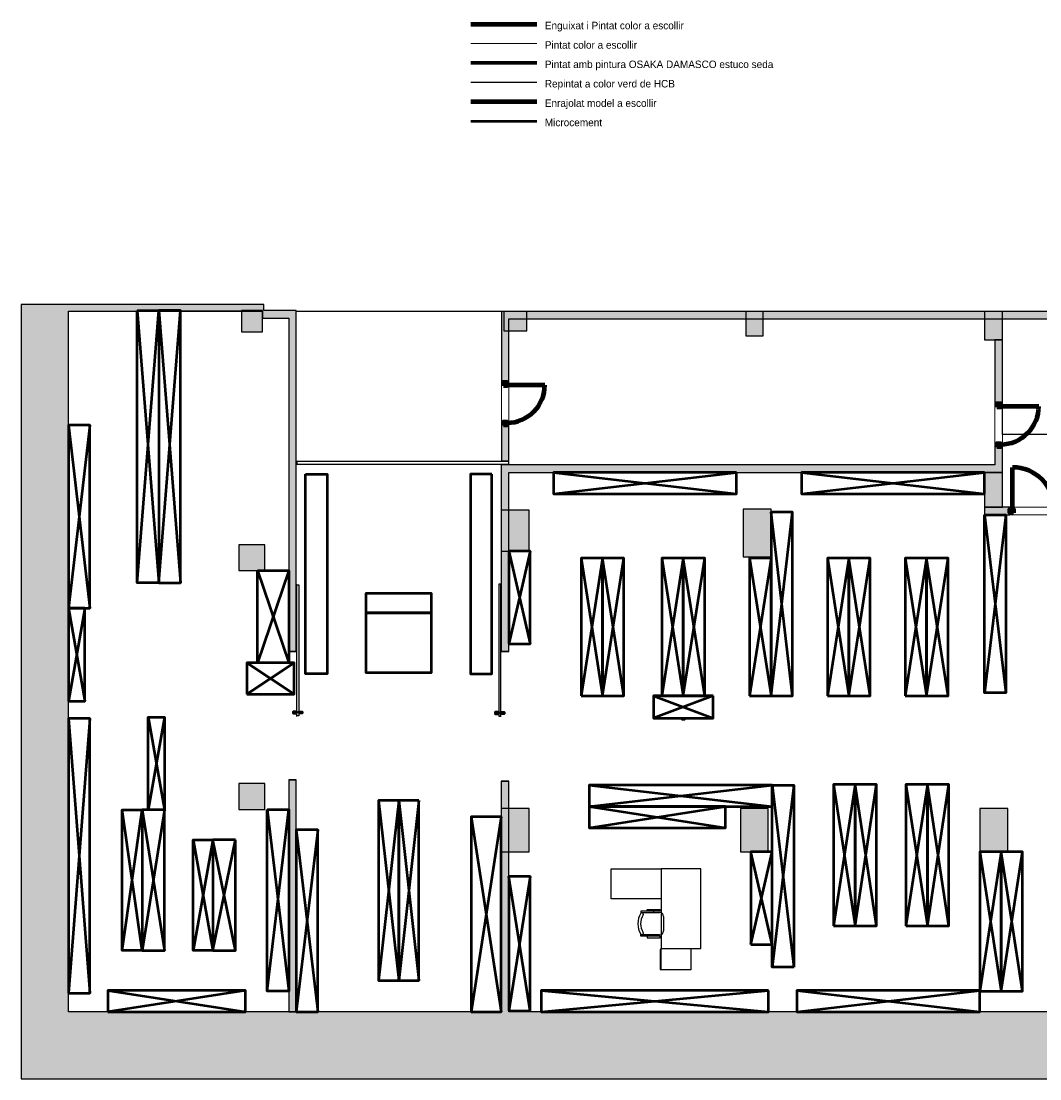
# Model space of a CAD drawing. Header units: metres. Extents: x -1 to 438, y -6 to 34.
# Tile 2 of 4: x 391 to 412, y 13 to 34. Entities that reach past the tile are written whole.
import ezdxf

# ---------------------------------------------------------------- set-up
doc = ezdxf.new("R2010")
doc.units = ezdxf.units.M
doc.linetypes.add('CONTINUA', pattern=[0])
doc.linetypes.add('VERDECKT', pattern=[9.525, 6.35, -3.175])
for name, color, linetype, lineweight in [('3D PS-2 MUR', 7, 'CONTINUA', 25), ('3D PS-2 MUR NOUS', 7, 'CONTINUA', 25), ('3D PS-2 PILARS', 7, 'CONTINUA', 25), ('LEGENDA  REVESTIMENT  text', 7, 'CONTINUA', 25), ('LEGENDA  REVESTIMENT enrajorat (Roig)', 7, 'CONTINUA', 25), ('LEGENDA  REVESTIMENT microcement  (Blau clar)', 7, 'CONTINUA', 25), ('LEGENDA  REVESTIMENT pintat (blau fosc)', 7, 'CONTINUA', 25), ('LEGENDA  REVESTIMENT pintat verd (verd)', 7, 'CONTINUA', 25), ('LEGENDA  REVESTIMENT repintat  (Groc)', 7, 'CONTINUA', 25), ('LEGENDA REVESTIMENT  enguixat i pintat (lila)', 7, 'CONTINUA', 25), ('PS -2  MOBLES', 7, 'CONTINUA', 25), ('PS-2  REVESTIMENT pintat (blau fosc)', 7, 'CONTINUA', 25), ('PS-2 ESCALES 2D', 7, 'CONTINUA', 25)]:
    doc.layers.add(name, color=color, linetype=linetype, lineweight=lineweight)
doc.styles.add('Century Gothic', font='txt')

msp = doc.modelspace()

# ---------------------------------------------------------------- hatches: boundary and pattern name
at = {"layer": '3D PS-2 MUR', "linetype": 'CONTINUA', "lineweight": 18, "true_color": 0xa0a0a0, "transparency": 33554687}
for points in [[(391.15, 28.364), (391.15, 12.841), (392.1, 12.841), (392.1, 28.364)], [(396.016, 28.364), (392.1, 28.364), (392.1, 28.234), (396.016, 28.234)], [(396.666, 28.244), (396.016, 28.244), (396.016, 28.234), (395.986, 28.234), (395.986, 28.094), (396.666, 28.094)], [(421.006, 28.228), (400.779, 28.228), (400.779, 28.078), (412.466, 28.078), (412.466, 28.08), (412.616, 28.08), (412.616, 28.078), (421.006, 28.078)], [(396.666, 21.41), (396.666, 28.094), (396.516, 28.094), (396.516, 21.41)], [(400.929, 26.806), (400.929, 28.078), (400.779, 28.078), (400.779, 26.806)], [(410.826, 26.381), (410.826, 27.658), (410.676, 27.658), (410.676, 26.381)], [(400.929, 25.23), (400.929, 25.945), (400.779, 25.945), (400.779, 25.23)], [(410.826, 25.151), (410.826, 25.511), (410.676, 25.511), (410.676, 25.151)], [(400.776, 25.001), (410.826, 25.001), (410.826, 25.151), (400.776, 25.151)], [(400.926, 25.001), (400.776, 25.001), (400.776, 21.411), (400.926, 21.411)], [(410.976, 24.301), (410.466, 24.301), (410.466, 24.151), (410.976, 24.151)], [(396.666, 14.181), (396.666, 18.833), (396.516, 18.833), (396.516, 14.181)], [(400.926, 14.181), (400.926, 18.811), (400.776, 18.811), (400.776, 14.181)], [(392.1, 12.841), (423.658, 12.841), (423.936, 14.181), (392.1, 14.181)]]:
    msp.add_hatch(color=253, dxfattribs=at).paths.add_polyline_path(points)
at = {"layer": '3D PS-2 PILARS', "linetype": 'CONTINUA', "lineweight": 18, "transparency": 33554687}
for points in [[(395.566, 27.82), (395.986, 27.82), (395.986, 28.245), (395.928, 28.245), (395.566, 28.245)], [(400.929, 27.839), (401.289, 27.839), (401.289, 28.229), (400.928, 28.229), (400.928, 28.228), (400.829, 28.228), (400.829, 27.839), (400.929, 27.839)], [(405.681, 27.738), (406.025, 27.738), (406.025, 28.228), (405.681, 28.228)], [(410.466, 27.658), (410.826, 27.658), (410.826, 28.228), (410.466, 28.228)], [(410.466, 24.301), (410.826, 24.301), (410.826, 25.001), (410.466, 25.001)], [(400.777, 23.421), (401.336, 23.421), (401.336, 24.241), (400.926, 24.241), (400.926, 24.241), (400.776, 24.241), (400.776, 24.24), (400.777, 24.24)], [(405.628, 23.31), (406.188, 23.31), (406.188, 24.26), (405.628, 24.26)], [(395.516, 23.031), (396.036, 23.031), (396.036, 23.551), (395.516, 23.551)], [(395.516, 18.241), (396.036, 18.241), (396.036, 18.761), (395.516, 18.761)], [(400.926, 17.39), (401.336, 17.39), (401.336, 18.261), (400.776, 18.261), (400.776, 17.39), (400.776, 17.39), (400.776, 17.39), (400.926, 17.39)], [(405.571, 17.391), (406.131, 17.391), (406.131, 18.261), (405.571, 18.261)], [(410.371, 17.39), (410.931, 17.39), (410.931, 18.261), (410.371, 18.261)]]:
    msp.add_hatch(color=9, dxfattribs=at).paths.add_polyline_path(points)

# ---------------------------------------------------------------- linework, layer by layer
at = {"layer": '3D PS-2 MUR', "color": 7, "linetype": 'CONTINUA', "lineweight": 25, "transparency": 33554687}
for p, q in [((396.016, 28.364), (391.15, 28.364)), ((391.15, 28.364), (391.15, 12.841)), ((391.15, 28.364), (391.15, 12.841)), ((392.1, 28.364), (391.15, 28.364)), ((396.016, 28.364), (392.1, 28.364)), ((392.1, 28.234), (395.986, 28.234)), ((392.1, 14.181), (392.1, 28.234)), ((395.986, 28.234), (395.986, 28.094)), ((396.016, 28.244), (396.016, 28.364)), ((396.016, 28.244), (396.016, 28.364)), ((396.666, 28.244), (396.016, 28.244)), ((396.666, 28.244), (396.016, 28.244)), ((396.666, 28.094), (396.666, 28.244)), ((396.666, 28.228), (396.666, 28.244)), ((427.477, 28.228), (396.666, 28.228)), ((421.006, 28.228), (400.779, 28.228)), ((400.779, 28.228), (400.779, 28.078)), ((395.986, 28.094), (396.516, 28.094)), ((396.516, 28.094), (396.516, 21.41)), ((396.666, 21.41), (396.666, 28.094)), ((400.779, 28.078), (400.779, 26.806)), ((400.929, 26.806), (400.929, 28.078)), ((400.929, 28.078), (412.466, 28.078)), ((410.826, 27.658), (410.676, 27.658)), ((410.676, 27.658), (410.676, 26.381)), ((410.826, 26.381), (410.826, 27.658)), ((400.779, 26.806), (400.929, 26.806)), ((410.676, 26.381), (410.826, 26.381)), ((400.929, 25.945), (400.779, 25.945)), ((400.779, 25.945), (400.779, 25.23)), ((400.929, 25.23), (400.929, 25.945)), ((410.826, 25.511), (410.676, 25.511)), ((410.676, 25.511), (410.676, 25.151)), ((410.826, 25.151), (410.826, 25.511)), ((400.926, 25.216), (396.679, 25.216)), ((396.679, 25.216), (396.679, 25.166)), ((396.679, 25.166), (400.926, 25.166)), ((410.676, 25.151), (400.776, 25.151)), ((400.776, 25.151), (400.776, 25.001)), ((400.779, 25.23), (400.929, 25.23)), ((400.926, 25.166), (400.926, 25.216)), ((410.826, 25.001), (410.826, 25.151)), ((400.776, 25.001), (400.776, 25.001)), ((400.776, 25.001), (400.776, 21.411)), ((400.926, 21.411), (400.926, 25.001)), ((400.926, 25.001), (410.826, 25.001)), ((410.976, 24.301), (410.466, 24.301)), ((410.466, 24.301), (410.466, 24.151)), ((410.976, 24.151), (410.976, 24.301)), ((410.466, 24.151), (410.976, 24.151)), ((396.666, 21.41), (396.516, 21.41)), ((400.926, 21.411), (400.776, 21.411)), ((396.516, 18.833), (396.666, 18.833)), ((396.516, 18.833), (396.516, 14.181)), ((396.666, 14.181), (396.666, 18.833)), ((400.776, 18.811), (400.926, 18.811)), ((400.776, 18.811), (400.776, 14.181)), ((400.926, 14.181), (400.926, 18.811)), ((400.776, 14.181), (392.1, 14.181)), ((396.516, 14.181), (396.666, 14.181)), ((418.584, 14.181), (400.926, 14.181)), ((391.15, 12.841), (424.291, 12.841)), ((391.15, 12.841), (392.1, 12.841)), ((392.1, 12.841), (423.658, 12.841))]:
    msp.add_line(p, q, dxfattribs=at)
for points in [[(396.676, 20.122), (396.676, 22.748), (396.666, 22.748), (396.716, 22.748), (396.716, 20.122), (396.666, 20.122), (396.676, 20.122)], [(400.766, 20.111), (400.766, 22.761), (400.776, 22.761), (400.726, 22.761), (400.726, 20.111), (400.776, 20.111), (400.766, 20.111)], [(396.516, 21.41), (396.591, 21.41), (396.666, 21.41), (396.591, 21.41), (396.516, 21.41)], [(400.926, 21.411), (400.851, 21.411), (400.776, 21.411), (400.851, 21.411), (400.926, 21.411)], [(396.516, 18.833), (396.591, 18.833), (396.666, 18.833), (396.591, 18.833), (396.516, 18.833)], [(400.926, 18.811), (400.851, 18.811), (400.776, 18.811), (400.851, 18.811), (400.926, 18.811)]]:
    msp.add_lwpolyline(points, close=True, dxfattribs=at)
at = {"layer": '3D PS-2 MUR', "color": 202, "linetype": 'CONTINUA', "lineweight": 50, "transparency": 33554687}
for points in [[(396.676, 20.172), (396.676, 20.202), (396.606, 20.202), (396.606, 20.172), (396.676, 20.172)], [(396.716, 20.172), (396.716, 20.202), (396.786, 20.202), (396.786, 20.172), (396.716, 20.172)], [(400.726, 20.161), (400.726, 20.191), (400.656, 20.191), (400.656, 20.161), (400.726, 20.161)], [(400.766, 20.161), (400.766, 20.191), (400.836, 20.191), (400.836, 20.161), (400.766, 20.161)]]:
    msp.add_lwpolyline(points, close=True, dxfattribs=at)
at = {"layer": '3D PS-2 MUR NOUS', "color": 240, "linetype": 'CONTINUA', "lineweight": 140, "transparency": 33554687}
for p, q in [((400.889, 26.756), (401.65, 26.756)), ((410.786, 26.331), (411.556, 26.331)), ((411.026, 24.261), (411.026, 25.101))]:
    msp.add_line(p, q, dxfattribs=at)
for points in [[(400.819, 26.736), (400.819, 26.806), (400.889, 26.806), (400.889, 26.736), (400.819, 26.736)], [(410.716, 26.311), (410.716, 26.381), (410.786, 26.381), (410.786, 26.311), (410.716, 26.311)], [(400.819, 25.945), (400.819, 26.015), (400.889, 26.015), (400.889, 25.945), (400.819, 25.945)], [(410.716, 25.511), (410.716, 25.581), (410.786, 25.581), (410.786, 25.511), (410.716, 25.511)], [(411.046, 24.191), (410.976, 24.191), (410.976, 24.261), (411.046, 24.261), (411.046, 24.191)]]:
    msp.add_lwpolyline(points, close=True, dxfattribs=at)
for centre, radius, start, end in [((400.889, 26.756), 0.761, 270.005, 0.005), ((410.786, 26.331), 0.77, 270, 0), ((411.026, 24.261), 0.84, 0, 90)]:
    msp.add_arc(centre, radius, start, end, dxfattribs=at)
at = {"layer": '3D PS-2 PILARS', "color": 7, "linetype": 'CONTINUA', "lineweight": 25, "transparency": 33554687}
for p, q in [((395.928, 28.245), (395.566, 28.245)), ((395.566, 28.245), (395.566, 27.82)), ((395.986, 28.245), (395.928, 28.245)), ((395.986, 27.82), (395.986, 28.245)), ((400.928, 28.228), (400.829, 28.228)), ((400.829, 28.228), (400.829, 27.839)), ((401.289, 28.229), (400.928, 28.229)), ((400.928, 28.229), (400.928, 28.228)), ((401.289, 27.839), (401.289, 28.229)), ((406.025, 28.228), (405.681, 28.228)), ((405.681, 28.228), (405.681, 27.738)), ((406.025, 27.738), (406.025, 28.228)), ((410.826, 28.228), (410.466, 28.228)), ((410.466, 28.228), (410.466, 27.658)), ((410.826, 27.658), (410.826, 28.228)), ((395.566, 27.82), (395.986, 27.82)), ((400.829, 27.839), (400.929, 27.839)), ((400.929, 27.839), (401.289, 27.839)), ((400.929, 27.839), (400.929, 27.839)), ((405.681, 27.738), (406.025, 27.738)), ((410.466, 27.658), (410.826, 27.658)), ((410.826, 25.001), (410.466, 25.001)), ((410.466, 25.001), (410.466, 24.301)), ((410.826, 24.301), (410.826, 25.001)), ((400.926, 24.241), (400.776, 24.241)), ((400.776, 24.241), (400.776, 24.24)), ((400.776, 24.24), (400.777, 24.24)), ((400.777, 24.24), (400.777, 23.421)), ((401.336, 24.241), (400.926, 24.241)), ((400.926, 24.241), (400.926, 24.241)), ((401.336, 23.421), (401.336, 24.241)), ((406.188, 24.26), (405.628, 24.26)), ((405.628, 24.26), (405.628, 23.31)), ((406.188, 23.31), (406.188, 24.26)), ((410.466, 24.301), (410.826, 24.301)), ((396.036, 23.551), (395.516, 23.551)), ((395.516, 23.551), (395.516, 23.031)), ((396.036, 23.031), (396.036, 23.551)), ((400.777, 23.421), (401.336, 23.421)), ((405.628, 23.31), (406.188, 23.31)), ((395.516, 23.031), (396.036, 23.031)), ((396.036, 18.761), (395.516, 18.761)), ((395.516, 18.761), (395.516, 18.241)), ((396.036, 18.241), (396.036, 18.761)), ((395.516, 18.241), (396.036, 18.241)), ((401.336, 18.261), (400.776, 18.261)), ((400.776, 18.261), (400.776, 17.39)), ((401.336, 17.39), (401.336, 18.261)), ((406.131, 18.261), (405.571, 18.261)), ((405.571, 18.261), (405.571, 17.391)), ((406.131, 17.391), (406.131, 18.261)), ((410.931, 18.261), (410.371, 18.261)), ((410.371, 18.261), (410.371, 17.39)), ((410.931, 17.39), (410.931, 18.261)), ((400.776, 17.39), (400.776, 17.39)), ((400.776, 17.39), (400.776, 17.39)), ((400.776, 17.39), (400.926, 17.39)), ((400.926, 17.39), (401.336, 17.39)), ((400.926, 17.39), (400.926, 17.39)), ((405.571, 17.391), (406.131, 17.391)), ((410.371, 17.39), (410.931, 17.39))]:
    msp.add_line(p, q, dxfattribs=at)
at = {"layer": 'LEGENDA  REVESTIMENT enrajorat (Roig)', "color": 240, "linetype": 'CONTINUA', "lineweight": 140, "transparency": 33554687}
msp.add_line((400.168, 32.434), (401.488, 32.434), dxfattribs=at)
at = {"layer": 'LEGENDA  REVESTIMENT microcement  (Blau clar)', "color": 4, "linetype": 'CONTINUA', "lineweight": 50, "transparency": 33554687}
msp.add_line((400.168, 32.045), (401.488, 32.045), dxfattribs=at)
at = {"layer": 'LEGENDA  REVESTIMENT pintat (blau fosc)', "color": 180, "linetype": 'CONTINUA', "lineweight": 13, "transparency": 33554687}
msp.add_line((400.168, 33.6), (401.488, 33.6), dxfattribs=at)
at = {"layer": 'LEGENDA  REVESTIMENT pintat verd (verd)', "color": 100, "linetype": 'CONTINUA', "lineweight": 70, "transparency": 33554687}
msp.add_line((400.168, 33.211), (401.488, 33.211), dxfattribs=at)
at = {"layer": 'LEGENDA  REVESTIMENT repintat  (Groc)', "color": 7, "linetype": 'CONTINUA', "lineweight": 25, "transparency": 33554687}
msp.add_line((400.168, 32.823), (401.488, 32.823), dxfattribs=at)
at = {"layer": 'LEGENDA REVESTIMENT  enguixat i pintat (lila)', "color": 220, "linetype": 'CONTINUA', "lineweight": 100, "transparency": 33554687}
msp.add_line((400.168, 33.989), (401.488, 33.989), dxfattribs=at)
at = {"layer": 'PS -2  MOBLES', "color": 202, "linetype": 'CONTINUA', "lineweight": 50, "transparency": 33554687}
for p, q in [((393.476, 28.245), (393.911, 22.785)), ((393.476, 22.785), (393.911, 28.245)), ((393.911, 22.785), (394.346, 28.245)), ((393.911, 28.245), (394.346, 22.785)), ((392.096, 25.945), (392.526, 22.275)), ((392.526, 25.945), (392.096, 22.275)), ((401.826, 24.571), (405.496, 25.001)), ((401.826, 25.001), (405.496, 24.571)), ((406.796, 24.571), (410.466, 25.001)), ((406.796, 25.001), (410.466, 24.571)), ((406.186, 20.521), (406.616, 24.201)), ((406.616, 20.521), (406.186, 24.201)), ((410.896, 24.151), (410.466, 20.581)), ((410.466, 24.151), (410.896, 20.581)), ((400.926, 23.421), (401.356, 21.561)), ((401.356, 23.421), (400.926, 21.561)), ((402.376, 23.281), (402.806, 20.521)), ((402.806, 23.281), (402.376, 20.521)), ((402.806, 20.521), (403.236, 23.281)), ((403.236, 20.521), (402.806, 23.281)), ((403.996, 23.281), (404.426, 20.521)), ((404.426, 23.281), (403.996, 20.521)), ((404.426, 20.521), (404.856, 23.281)), ((404.856, 20.521), (404.426, 23.281)), ((405.756, 23.281), (406.186, 20.521)), ((406.186, 23.281), (405.756, 20.521)), ((407.316, 23.281), (407.746, 20.521)), ((407.746, 23.281), (407.316, 20.521)), ((407.746, 20.521), (408.176, 23.281)), ((408.176, 20.521), (407.746, 23.281)), ((408.876, 23.281), (409.306, 20.521)), ((409.306, 23.281), (408.876, 20.521)), ((409.306, 20.521), (409.736, 23.281)), ((409.736, 20.521), (409.306, 23.281)), ((396.516, 23.031), (395.886, 21.181)), ((395.886, 23.031), (396.516, 21.181)), ((392.096, 22.275), (392.426, 20.415)), ((392.426, 22.275), (392.096, 20.415)), ((396.622, 20.551), (395.672, 21.181)), ((395.672, 20.551), (396.622, 21.181)), ((405.026, 20.521), (403.826, 20.071)), ((403.826, 20.521), (405.026, 20.071)), ((392.096, 20.065), (392.526, 14.561)), ((392.526, 20.065), (392.096, 14.561)), ((393.696, 20.094), (394.026, 18.234)), ((394.026, 20.094), (393.696, 18.234)), ((402.541, 18.301), (406.211, 18.731)), ((402.541, 18.731), (406.211, 18.301)), ((406.211, 18.731), (406.641, 15.081)), ((406.641, 18.731), (406.211, 15.081)), ((407.441, 18.741), (407.871, 15.911)), ((407.871, 18.741), (407.441, 15.911)), ((407.871, 15.911), (408.301, 18.741)), ((408.301, 15.911), (407.871, 18.741)), ((408.891, 18.741), (409.321, 15.911)), ((409.321, 18.741), (408.891, 15.911)), ((409.321, 15.911), (409.751, 18.741)), ((409.751, 15.911), (409.321, 18.741)), ((396.086, 18.241), (396.516, 14.601)), ((396.086, 14.601), (396.516, 18.241)), ((398.316, 18.421), (398.721, 14.811)), ((398.721, 18.421), (398.316, 14.811)), ((398.721, 18.421), (399.126, 14.811)), ((399.126, 18.421), (398.721, 14.811)), ((402.541, 17.871), (405.271, 18.301)), ((402.541, 18.301), (405.271, 17.871)), ((393.576, 15.411), (393.176, 18.234)), ((393.176, 15.411), (393.576, 18.234)), ((393.576, 18.234), (394.026, 15.411)), ((394.026, 18.234), (393.576, 15.411)), ((400.176, 18.091), (400.776, 14.181)), ((400.776, 18.091), (400.176, 14.181)), ((396.666, 17.831), (397.096, 14.181)), ((397.096, 17.831), (396.666, 14.181)), ((394.596, 17.634), (394.996, 15.411)), ((394.996, 17.634), (394.596, 15.411)), ((394.996, 15.411), (395.446, 17.634)), ((395.446, 15.411), (394.996, 17.634)), ((405.781, 15.531), (406.211, 17.391)), ((406.211, 15.531), (405.781, 17.391)), ((410.371, 17.391), (410.801, 14.601)), ((410.801, 17.391), (410.371, 14.601)), ((410.801, 14.601), (411.231, 17.391)), ((411.231, 14.601), (410.801, 17.391)), ((401.356, 14.201), (400.926, 16.901)), ((401.356, 16.901), (400.926, 14.201)), ((392.886, 14.611), (395.646, 14.181)), ((395.646, 14.611), (392.886, 14.181)), ((401.576, 14.181), (406.136, 14.611)), ((401.576, 14.611), (406.136, 14.181)), ((406.701, 14.181), (410.371, 14.611)), ((406.701, 14.611), (410.371, 14.181))]:
    msp.add_line(p, q, dxfattribs=at)
at = {"layer": 'PS -2  MOBLES', "color": 180, "transparency": 33554687}
for p, q in [((403.598, 16.176), (403.951, 16.176)), ((403.831, 16.202), (403.831, 16.176)), ((404.031, 16.096), (404.031, 15.806)), ((403.951, 15.726), (403.598, 15.726)), ((403.831, 15.699), (403.831, 15.726))]:
    msp.add_line(p, q, dxfattribs=at)
at = {"layer": 'PS -2  MOBLES', "color": 202, "linetype": 'CONTINUA', "lineweight": 50, "transparency": 33554687}
for points in [[(393.476, 28.245), (393.911, 28.245), (393.911, 22.785), (393.476, 22.785), (393.476, 28.245)], [(393.911, 22.785), (394.346, 22.785), (394.346, 28.245), (393.911, 28.245), (393.911, 22.785)], [(392.096, 22.275), (392.526, 22.275), (392.526, 25.945), (392.096, 25.945), (392.096, 22.275)], [(396.854, 24.964), (397.284, 24.964), (397.284, 20.964), (396.854, 20.964), (396.854, 24.964)], [(400.589, 24.964), (400.159, 24.964), (400.159, 20.964), (400.589, 20.964), (400.589, 24.964)], [(405.496, 25.001), (401.826, 25.001), (401.826, 24.571), (405.496, 24.571), (405.496, 25.001)], [(410.466, 25.001), (406.796, 25.001), (406.796, 24.571), (410.466, 24.571), (410.466, 25.001)], [(406.186, 20.521), (406.616, 20.521), (406.616, 24.201), (406.186, 24.201), (406.186, 20.521)], [(410.466, 24.151), (410.896, 24.151), (410.896, 20.581), (410.466, 20.581), (410.466, 24.151)], [(400.926, 21.561), (401.356, 21.561), (401.356, 23.421), (400.926, 23.421), (400.926, 21.561)], [(402.376, 20.521), (402.806, 20.521), (402.806, 23.281), (402.376, 23.281), (402.376, 20.521)], [(402.806, 20.521), (403.236, 20.521), (403.236, 23.281), (402.806, 23.281), (402.806, 20.521)], [(403.996, 20.521), (404.426, 20.521), (404.426, 23.281), (403.996, 23.281), (403.996, 20.521)], [(404.426, 20.521), (404.856, 20.521), (404.856, 23.281), (404.426, 23.281), (404.426, 20.521)], [(405.756, 20.521), (406.186, 20.521), (406.186, 23.281), (405.756, 23.281), (405.756, 20.521)], [(407.316, 20.521), (407.746, 20.521), (407.746, 23.281), (407.316, 23.281), (407.316, 20.521)], [(407.746, 20.521), (408.176, 20.521), (408.176, 23.281), (407.746, 23.281), (407.746, 20.521)], [(408.876, 20.521), (409.306, 20.521), (409.306, 23.281), (408.876, 23.281), (408.876, 20.521)], [(409.306, 20.521), (409.736, 20.521), (409.736, 23.281), (409.306, 23.281), (409.306, 20.521)], [(395.886, 23.031), (396.516, 23.031), (396.516, 21.181), (395.886, 21.181), (395.886, 23.031)], [(399.371, 22.181), (398.071, 22.181), (398.071, 22.581), (399.371, 22.581), (399.371, 22.181)], [(392.096, 20.415), (392.426, 20.415), (392.426, 22.275), (392.096, 22.275), (392.096, 20.415)], [(398.071, 22.181), (399.371, 22.181), (399.371, 20.981), (398.071, 20.981), (398.071, 22.181)], [(395.672, 20.551), (396.622, 20.551), (396.622, 21.181), (395.672, 21.181), (395.672, 20.551)], [(405.026, 20.521), (403.826, 20.521), (403.826, 20.071), (405.026, 20.071), (405.026, 20.521)], [(405.026, 20.521), (403.826, 20.521), (403.826, 20.071), (405.026, 20.071), (405.026, 20.521)], [(392.096, 14.561), (392.526, 14.561), (392.526, 20.065), (392.096, 20.065), (392.096, 14.561)], [(394.026, 18.234), (393.696, 18.234), (393.696, 20.094), (394.026, 20.094), (394.026, 18.234)], [(404.426, 20.071), (404.451, 20.046), (404.401, 20.046), (404.426, 20.071)], [(404.426, 20.071), (404.451, 20.046), (404.401, 20.046), (404.426, 20.071)], [(406.211, 18.731), (402.541, 18.731), (402.541, 18.301), (406.211, 18.301), (406.211, 18.731)], [(406.641, 15.081), (406.211, 15.081), (406.211, 18.731), (406.641, 18.731), (406.641, 15.081)], [(407.441, 15.911), (407.871, 15.911), (407.871, 18.741), (407.441, 18.741), (407.441, 15.911)], [(407.871, 15.911), (408.301, 15.911), (408.301, 18.741), (407.871, 18.741), (407.871, 15.911)], [(408.891, 15.911), (409.321, 15.911), (409.321, 18.741), (408.891, 18.741), (408.891, 15.911)], [(409.321, 15.911), (409.751, 15.911), (409.751, 18.741), (409.321, 18.741), (409.321, 15.911)], [(396.086, 18.241), (396.516, 18.241), (396.516, 14.601), (396.086, 14.601), (396.086, 18.241)], [(398.721, 18.421), (398.316, 18.421), (398.316, 14.811), (398.721, 14.811), (398.721, 18.421)], [(399.126, 18.421), (398.721, 18.421), (398.721, 14.811), (399.126, 14.811), (399.126, 18.421)], [(405.271, 18.301), (402.541, 18.301), (402.541, 17.871), (405.271, 17.871), (405.271, 18.301)], [(393.576, 15.411), (393.176, 15.411), (393.176, 18.234), (393.576, 18.234), (393.576, 15.411)], [(394.026, 18.234), (393.576, 18.234), (393.576, 15.411), (394.026, 15.411), (394.026, 18.234)], [(400.776, 18.091), (400.176, 18.091), (400.176, 14.181), (400.776, 14.181), (400.776, 18.091)], [(396.666, 14.181), (397.096, 14.181), (397.096, 17.831), (396.666, 17.831), (396.666, 14.181)], [(394.996, 15.411), (394.596, 15.411), (394.596, 17.634), (394.996, 17.634), (394.996, 15.411)], [(395.446, 17.634), (394.996, 17.634), (394.996, 15.411), (395.446, 15.411), (395.446, 17.634)], [(405.781, 15.531), (406.211, 15.531), (406.211, 17.391), (405.781, 17.391), (405.781, 15.531)], [(410.371, 14.601), (410.801, 14.601), (410.801, 17.391), (410.371, 17.391), (410.371, 14.601)], [(410.801, 14.601), (411.231, 14.601), (411.231, 17.391), (410.801, 17.391), (410.801, 14.601)], [(400.926, 14.201), (401.356, 14.201), (401.356, 16.901), (400.926, 16.901), (400.926, 14.201)], [(392.886, 14.181), (395.646, 14.181), (395.646, 14.611), (392.886, 14.611), (392.886, 14.181)], [(406.136, 14.611), (401.576, 14.611), (401.576, 14.181), (406.136, 14.181), (406.136, 14.611)], [(410.371, 14.611), (406.701, 14.611), (406.701, 14.181), (410.371, 14.181), (410.371, 14.611)]]:
    msp.add_lwpolyline(points, close=True, dxfattribs=at)
at = {"layer": 'PS -2  MOBLES', "color": 180, "transparency": 33554687}
for points in [[(402.981, 16.451), (402.981, 17.051), (403.981, 17.051), (403.981, 16.451), (402.981, 16.451)], [(403.981, 17.051), (403.981, 15.451), (404.781, 15.451), (404.781, 17.051), (403.981, 17.051)], [(403.975, 15.035), (403.975, 15.435), (403.966, 15.435), (403.966, 15.035), (403.975, 15.035)], [(403.981, 15.023), (403.981, 15.451), (404.581, 15.451), (404.581, 15.023), (403.981, 15.023)]]:
    msp.add_lwpolyline(points, close=True, dxfattribs=at)
for points in [[(403.703, 16.202), (403.703, 16.233), (403.963, 16.233), (403.963, 16.202), (403.573, 16.202), (403.573, 16.162)], [(403.703, 15.699), (403.703, 15.668), (403.963, 15.668), (403.963, 15.699), (403.573, 15.699), (403.573, 15.739)]]:
    msp.add_lwpolyline(points, dxfattribs=at)
for centre, radius, start, end in [((403.933, 15.951), 0.418, 149.5867, 210.4133), ((403.912, 15.951), 0.34, 148.2704, 211.7296), ((403.598, 16.146), 0.03, 327.334, 146.1712), ((403.951, 16.096), 0.08, 0, 90), ((403.598, 15.756), 0.03, 213.8288, 32.666), ((403.951, 15.806), 0.08, 270, 0)]:
    msp.add_arc(centre, radius, start, end, dxfattribs=at)
at = {"layer": 'PS-2  REVESTIMENT pintat (blau fosc)', "color": 180, "linetype": 'CONTINUA', "lineweight": 13, "transparency": 33554687}
for p, q in [((395.566, 28.245), (392.1, 28.234)), ((392.1, 28.234), (392.1, 14.181)), ((395.566, 27.82), (395.566, 28.245)), ((396.666, 28.228), (396.666, 21.41)), ((400.779, 28.228), (400.779, 26.806)), ((396.516, 28.094), (395.986, 28.094)), ((395.986, 28.094), (395.986, 27.82)), ((396.516, 21.41), (396.516, 28.094)), ((412.466, 28.078), (410.826, 28.078)), ((410.826, 28.078), (410.826, 26.381)), ((395.986, 27.82), (395.566, 27.82)), ((400.779, 25.945), (400.779, 25.23)), ((400.929, 25.945), (400.929, 25.23)), ((410.676, 25.151), (410.676, 25.511)), ((410.826, 25.511), (410.826, 24.301)), ((400.776, 25.151), (400.776, 21.411)), ((400.929, 25.151), (410.676, 25.151)), ((400.926, 24.241), (400.926, 25.001)), ((400.926, 25.001), (410.466, 25.001)), ((410.466, 25.001), (410.466, 24.151)), ((401.336, 24.241), (400.926, 24.241)), ((401.336, 23.421), (401.336, 24.241)), ((410.826, 24.301), (410.976, 24.301)), ((410.466, 24.151), (410.976, 24.151)), ((400.926, 21.411), (400.926, 23.421)), ((400.926, 23.421), (401.336, 23.421)), ((396.666, 21.41), (396.516, 21.41)), ((400.776, 21.411), (400.926, 21.411)), ((396.516, 14.181), (396.516, 18.833)), ((396.516, 18.833), (396.666, 18.833)), ((396.666, 18.833), (396.666, 14.181)), ((400.776, 14.181), (400.776, 18.811)), ((400.776, 18.811), (400.926, 18.811)), ((400.926, 18.811), (400.926, 18.261)), ((400.926, 18.261), (401.336, 18.261)), ((401.336, 18.261), (401.336, 17.39)), ((401.336, 17.39), (400.926, 17.39)), ((400.926, 17.39), (400.926, 14.181)), ((392.1, 14.181), (396.516, 14.181)), ((396.666, 14.181), (400.776, 14.181)), ((400.926, 14.181), (418.581, 14.181))]:
    msp.add_line(p, q, dxfattribs=at)
at = {"layer": 'PS-2  REVESTIMENT pintat (blau fosc)', "color": 180, "linetype": 'VERDECKT', "lineweight": 13, "transparency": 33554687}
for p, q in [((400.779, 26.806), (400.779, 25.945)), ((400.929, 26.806), (400.929, 25.945)), ((410.676, 26.381), (410.676, 25.511)), ((410.826, 26.381), (410.826, 25.511)), ((410.976, 24.301), (411.916, 24.301)), ((410.976, 24.151), (411.916, 24.151))]:
    msp.add_line(p, q, dxfattribs=at)
at = {"layer": 'PS-2  REVESTIMENT pintat (blau fosc)', "color": 180, "linetype": 'CONTINUA', "lineweight": 13, "transparency": 33554687}
msp.add_lwpolyline([(410.676, 26.381), (410.676, 27.658), (410.466, 27.658), (410.466, 28.078), (406.025, 28.078), (406.025, 27.738), (405.681, 27.738), (405.681, 28.078), (401.289, 28.078), (401.289, 27.839), (400.929, 27.839), (400.929, 26.806)], dxfattribs=at)
at = {"layer": 'PS-2 ESCALES 2D', "color": 7, "linetype": 'VERDECKT', "lineweight": 25, "transparency": 33554687}
for p, q in [((410.826, 25.761), (410.826, 26.331)), ((411.826, 25.761), (410.826, 25.761))]:
    msp.add_line(p, q, dxfattribs=at)

# ---------------------------------------------------------------- texts
at = {"layer": 'LEGENDA  REVESTIMENT  text', "color": 7, "linetype": 'CONTINUA', "lineweight": 25, "transparency": 33554687, "char_height": 0.15, "attachment_point": 1, "style": 'Century Gothic'}
for s, insert, width in [('Enguixat\\~i\\~Pintat\\~color\\~a\\~escollir\\~\\~', (401.65, 34.035), 3.2925), ('Pintat\\~color\\~a\\~escollir', (401.65, 33.646), 2.1575), ('Pintat\\~amb\\~pintura\\~OSAKA\\~DAMASCO\\~estuco\\~seda', (401.65, 33.257), 5.21), ('Repintat\\~a\\~color\\~verd\\~de\\~HCB', (401.65, 32.868), 3.0425), ('Enrajolat\\~model\\~a\\~escollir', (401.65, 32.479), 2.6), ('Microcement', (401.65, 32.091), 1.4425)]:
    msp.add_mtext(s, dxfattribs=dict(at, insert=insert, width=width))

doc.saveas('drawing.dxf')
